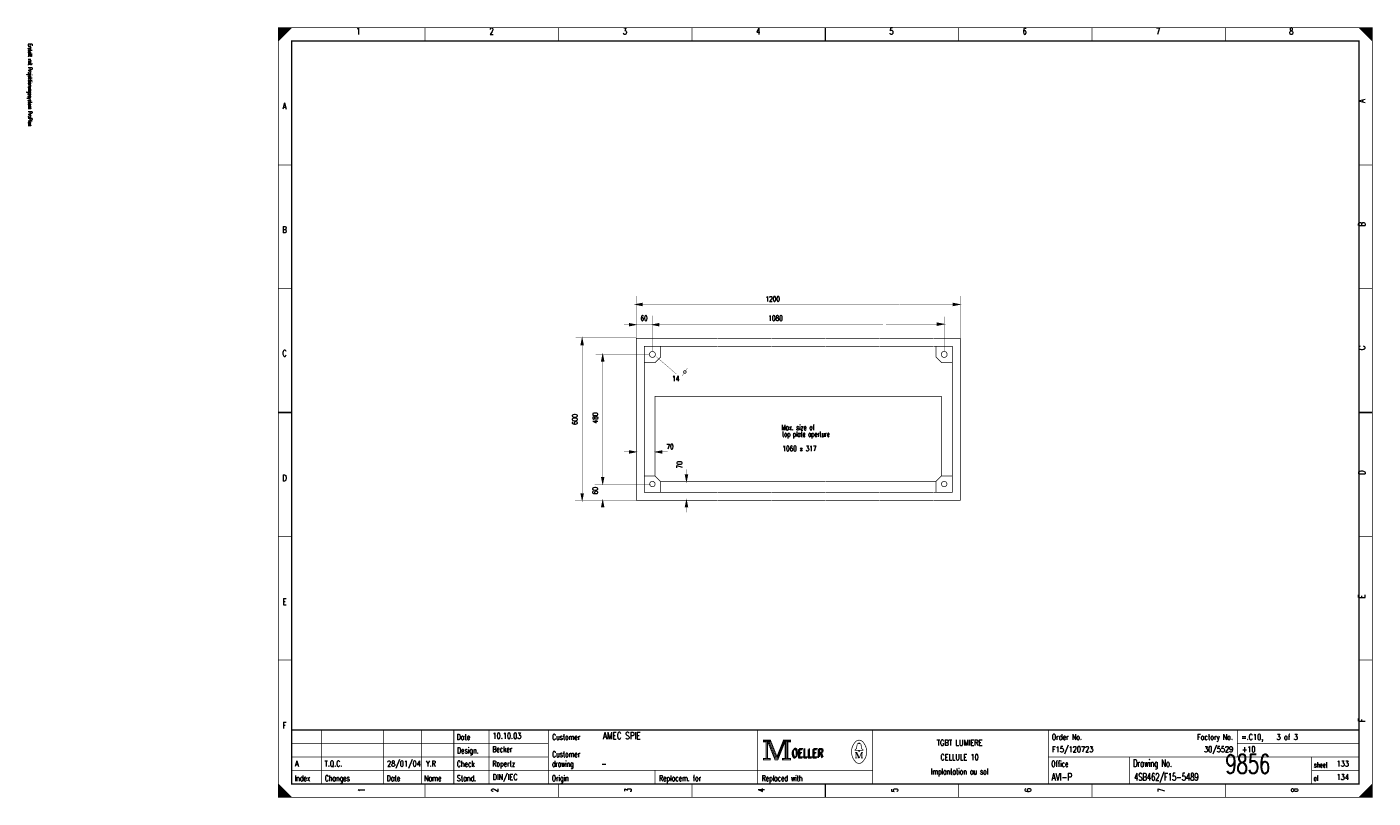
# Model space of a CAD drawing. Header units: centimetres. Extents: x 0 to 491, y -1040 to 69.
# Tile 87 of 181: x 141 to 191, y -520 to -491. Entities that reach past the tile are written whole.
import ezdxf
from ezdxf.enums import TextEntityAlignment as Align

# ---------------------------------------------------------------- set-up
doc = ezdxf.new("R2010")
doc.units = ezdxf.units.CM
doc.header["$MEASUREMENT"] = 0
doc.linetypes.add('GESTRICHELT', pattern=[3.75, 3, -0.75])
doc.layers.get('0').update_dxf_attribs({"color": 9, "linetype": 'CONTINUOUS'})
doc.layers.add('1', color=7, linetype='CONTINUOUS')
doc.styles.get("Standard").update_dxf_attribs({"font": 'romans.shx', "bigfont": 'TXT.shx'})

msp = doc.modelspace()

# ---------------------------------------------------------------- linework, layer by layer
at = {"color": 0, "const_width": 0.025, "flags": 128}
for points in [[(150, -505.75), (150, -491.5), (190.5, -491.5), (190.5, -520), (150, -520), (150, -505.75)], [(150, -491.5), (150.5, -491.5), (150, -492), (150, -491.5)], [(150.025, -491.5), (150.025, -491.975), (150.05, -491.95), (150.05, -491.5), (150.075, -491.5), (150.075, -491.925), (150.1, -491.9), (150.1, -491.5), (150.125, -491.5), (150.125, -491.875), (150.15, -491.85), (150.15, -491.5), (150.175, -491.5), (150.175, -491.825), (150.2, -491.8)], [(150.2, -491.8), (150.2, -491.5), (150.225, -491.5), (150.225, -491.775), (150.25, -491.75), (150.25, -491.5), (150.275, -491.5), (150.275, -491.725), (150.3, -491.7), (150.3, -491.5), (150.325, -491.5), (150.325, -491.675), (150.35, -491.65), (150.35, -491.5), (150.375, -491.5)], [(150.375, -491.5), (150.375, -491.625), (150.4, -491.6), (150.4, -491.5), (150.425, -491.5), (150.425, -491.575), (150.45, -491.55), (150.45, -491.5), (150.475, -491.5), (150.475, -491.525)], [(190, -491.5), (190.5, -492), (190.475, -491.975), (190.475, -491.5), (190.45, -491.5), (190.45, -491.95), (190.425, -491.925), (190.425, -491.5), (190.4, -491.5), (190.4, -491.9), (190.375, -491.875), (190.375, -491.5), (190.35, -491.5), (190.35, -491.85), (190.325, -491.825)], [(190.15, -491.65), (190.15, -491.5), (190.125, -491.5), (190.125, -491.625), (190.1, -491.6), (190.1, -491.5), (190.075, -491.5), (190.075, -491.575), (190.05, -491.55), (190.05, -491.5), (190.025, -491.5), (190.025, -491.525)], [(190.325, -491.825), (190.325, -491.5), (190.3, -491.5), (190.3, -491.8), (190.275, -491.775), (190.275, -491.5), (190.25, -491.5), (190.25, -491.75), (190.225, -491.725), (190.225, -491.5), (190.2, -491.5), (190.2, -491.7), (190.175, -491.675), (190.175, -491.5), (190.15, -491.5)], [(167.95, -517.88), (167.95, -517.95), (168.05, -517.95), (168.05, -518.55), (167.95, -518.55), (167.95, -518.62), (168.22, -518.62), (168.22, -518.55), (168.12, -518.55), (168.12, -517.95), (168.22, -517.95), (168.22, -517.88), (167.95, -517.88)], [(168.07, -517.93), (168.07, -518.57), (168.1, -518.57), (168.1, -517.93)], [(168.12, -517.95), (168.39, -518.62), (168.49, -518.62), (168.76, -517.95)], [(168.18, -517.95), (168.42, -518.54), (168.46, -518.54)], [(168.22, -517.88), (168.46, -518.48), (168.7, -517.88)], [(168.22, -517.95), (168.44, -518.51), (168.47, -518.51)], [(168.46, -518.58), (168.49, -518.58), (168.74, -517.95)], [(168.46, -518.54), (168.48, -518.54), (168.72, -517.95)], [(168.76, -517.95), (168.76, -518.55), (168.66, -518.55), (168.66, -518.62), (168.71, -518.62)], [(168.7, -517.88), (168.7, -517.95), (168.8, -517.95), (168.8, -518.55), (168.7, -518.55), (168.7, -518.62), (168.97, -518.62), (168.97, -518.55), (168.87, -518.55), (168.87, -517.95), (168.97, -517.95), (168.97, -517.88), (168.7, -517.88)], [(168.78, -517.93), (168.78, -518.57), (168.83, -518.57), (168.83, -517.93), (168.85, -517.93), (168.85, -518.57)], [(171.48, -518.26), (171.35, -518.26), (171.35, -518.24), (171.4, -518.2), (171.43, -518.04)], [(171.48, -518.01), (171.48, -517.98), (171.52, -517.98), (171.52, -518.01)], [(171.52, -518.26), (171.65, -518.26), (171.65, -518.24), (171.6, -518.2), (171.57, -518.04)], [(171.39, -518.33), (171.39, -518.54), (171.35, -518.54)], [(171.39, -518.33), (171.48, -518.54), (171.51, -518.54)], [(150, -519.5), (150, -520), (150.5, -520), (150, -519.5), (150.025, -519.525), (150.025, -520), (150.05, -520), (150.05, -519.55), (150.075, -519.575), (150.075, -520), (150.1, -520), (150.1, -519.6), (150.125, -519.625), (150.125, -520), (150.15, -520)], [(150.15, -520), (150.15, -519.65), (150.175, -519.675), (150.175, -520), (150.2, -520), (150.2, -519.7), (150.225, -519.725), (150.225, -520), (150.25, -520), (150.25, -519.75), (150.275, -519.775), (150.275, -520), (150.3, -520), (150.3, -519.8), (150.325, -519.825)], [(190.3, -520), (190.3, -519.7), (190.275, -519.725), (190.275, -520), (190.25, -520), (190.25, -519.75), (190.225, -519.775), (190.225, -520), (190.2, -520), (190.2, -519.8), (190.175, -519.825), (190.175, -520), (190.15, -520), (190.15, -519.85), (190.125, -519.875)], [(190.475, -519.525), (190.475, -520), (190.45, -520), (190.45, -519.55), (190.425, -519.575), (190.425, -520), (190.4, -520), (190.4, -519.6), (190.375, -519.625), (190.375, -520), (190.35, -520), (190.35, -519.65), (190.325, -519.675), (190.325, -520), (190.3, -520)], [(150.325, -519.825), (150.325, -520), (150.35, -520), (150.35, -519.85), (150.375, -519.875), (150.375, -520), (150.4, -520), (150.4, -519.9), (150.425, -519.925), (150.425, -520), (150.45, -520), (150.45, -519.95), (150.475, -519.975)], [(190.125, -519.875), (190.125, -520), (190.1, -520), (190.1, -519.9), (190.075, -519.925), (190.075, -520), (190.05, -520), (190.05, -519.95), (190.025, -519.975), (190.025, -520)]]:
    msp.add_lwpolyline(points, dxfattribs=at)
at = {"color": 0, "flags": 128}
for points, const_width in [([(150, -491.5), (190.5, -491.5), (190.5, -520), (150, -520)], 0.025), ([(150.5, -492), (190, -492), (190, -519.5), (150.5, -519.5)], 0.05), ([(150.5, -492), (190, -492), (190, -519.5), (150.5, -519.5)], 0.025), ([(167.97, -517.9), (168.2, -517.9), (168.2, -517.93), (167.97, -517.93)], 0.025), ([(168.72, -517.9), (168.95, -517.9), (168.95, -517.93), (168.72, -517.93)], 0.025), ([(167.97, -518.57), (168.2, -518.57), (168.2, -518.6), (167.97, -518.6)], 0.025), ([(168.68, -518.57), (168.95, -518.57), (168.95, -518.6), (168.68, -518.6)], 0.025), ([(171.48, -518.26), (171.52, -518.26), (171.52, -518.29), (171.48, -518.29)], 0.025)]:
    msp.add_lwpolyline(points, close=True, dxfattribs=dict(at, const_width=const_width))
at = {"color": 0}
for points, const_width in [([(155.438, -491.5), (155.438, -492)], 0.025), ([(160.375, -491.5), (160.375, -492)], 0.025), ([(165.312, -491.5), (165.312, -492)], 0.025), ([(170.25, -492), (170.25, -491.5)], 0.05), ([(170.25, -491.5), (170.25, -492)], 0.025), ([(175.188, -491.5), (175.188, -492)], 0.025), ([(180.125, -491.5), (180.125, -492)], 0.025), ([(185.062, -491.5), (185.062, -492)], 0.025), ([(150, -496.583), (150.5, -496.583)], 0.025), ([(190.5, -496.583), (190, -496.583)], 0.025), ([(150, -501.167), (150.5, -501.167)], 0.025), ([(190.5, -501.167), (190, -501.167)], 0.025), ([(150.5, -505.75), (150, -505.75)], 0.05), ([(150, -505.75), (150.5, -505.75)], 0.025), ([(190, -505.75), (190.5, -505.75)], 0.05), ([(190.5, -505.75), (190, -505.75)], 0.025), ([(150, -510.333), (150.5, -510.333)], 0.025), ([(190.5, -510.333), (190, -510.333)], 0.025), ([(150, -514.917), (150.5, -514.917)], 0.025), ([(190.5, -514.917), (190, -514.917)], 0.025), ([(190, -517.5), (150.5, -517.5)], 0.05), ([(151.6, -519.5), (151.6, -517.5)], 0.025), ([(153.9, -519.5), (153.9, -517.5)], 0.025), ([(155.3, -519.5), (155.3, -517.5)], 0.025), ([(156.5, -517.5), (156.5, -519.5)], 0.025), ([(157.8, -517.5), (157.8, -519.5)], 0.025), ([(160, -517.5), (160, -519.5)], 0.025), ([(167.75, -517.5), (167.75, -519.5)], 0.025), ([(172, -517.5), (172, -519.5)], 0.025), ([(178.5, -517.5), (178.5, -519.5)], 0.025), ([(185.5, -517.5), (185.5, -518.5)], 0.025), ([(150.5, -518), (160, -518)], 0.025), ([(168.15, -517.95), (168.4, -518.58)], 0.025), ([(168.47, -518.51), (168.7, -517.94)], 0.025), ([(171.46, -518.01), (171.55, -518.01)], 0.025), ([(185.5, -518), (190, -518)], 0.025), ([(150.5, -518.5), (160, -518.5)], 0.025), ([(168.4, -518.58), (168.46, -518.58)], 0.025), ([(171.35, -518.33), (171.42, -518.33)], 0.025), ([(171.39, -518.54), (171.43, -518.54)], 0.025), ([(171.42, -518.33), (171.51, -518.54)], 0.025), ([(171.51, -518.54), (171.59, -518.33)], 0.025), ([(171.65, -518.54), (171.57, -518.54)], 0.025), ([(171.59, -518.54), (171.59, -518.33)], 0.025), ([(171.59, -518.33), (171.65, -518.33)], 0.025), ([(171.61, -518.33), (171.61, -518.54)], 0.025), ([(178.5, -518.5), (190, -518.5)], 0.025), ([(181.5, -518.5), (181.5, -519.5)], 0.025), ([(188.25, -518.5), (188.25, -519.5)], 0.025), ([(150.5, -519), (172, -519)], 0.025), ([(163.95, -519), (163.95, -519.5)], 0.025), ([(188.25, -519), (190, -519)], 0.025), ([(155.438, -520), (155.438, -519.5)], 0.025), ([(160.375, -520), (160.375, -519.5)], 0.025), ([(165.312, -520), (165.312, -519.5)], 0.025), ([(170.25, -519.5), (170.25, -520)], 0.05), ([(170.25, -520), (170.25, -519.5)], 0.025), ([(175.188, -520), (175.188, -519.5)], 0.025), ([(180.125, -520), (180.125, -519.5)], 0.025), ([(185.062, -520), (185.062, -519.5)], 0.025), ([(190.5, -519.5), (190, -520)], 0.025), ([(150.475, -520), (150.475, -519.975)], 0.025)]:
    msp.add_lwpolyline(points, dxfattribs=dict(at, const_width=const_width))
at = {"color": 0, "const_width": 0.025, "flags": 128}
for points in [[(171.35, -517.961, 0.373815), (171.349, -518.657, 0.373815)], [(171.649, -517.96, 0.530775), (171.351, -517.959, 0.530775)], [(171.46, -518.01, 0.414214), (171.43, -518.04, 0.414214)], [(171.57, -518.04, 0.414214), (171.54, -518.01, 0.414214)], [(171.65, -518.66, 0.378582), (171.646, -517.956, 0.378582)], [(171.35, -518.66, 0.532213), (171.649, -518.661, 0.532213)]]:
    msp.add_lwpolyline(points, format="xyb", dxfattribs=at)
at = {"layer": '1', "color": 0, "const_width": 0.025, "flags": 128}
for points in [[(163.23, -501.75), (163.48, -501.7), (163.48, -501.8), (163.23, -501.75)], [(175.23, -501.75), (174.98, -501.7), (174.98, -501.8), (175.23, -501.75)], [(163.24, -502.5), (162.99, -502.45), (162.99, -502.55), (163.24, -502.5)], [(163.85, -502.5), (164.1, -502.45), (164.1, -502.55), (163.85, -502.5)], [(174.64, -502.48), (174.39, -502.43), (174.39, -502.53), (174.64, -502.48)], [(161.25, -503), (161.2, -503.25), (161.3, -503.25), (161.25, -503)], [(163.25, -503.99), (163.25, -503), (164.25, -503)], [(174.26, -503), (175.25, -503), (175.25, -503.99)], [(162.01, -503.6), (161.96, -503.85), (162.06, -503.85), (162.01, -503.6)], [(164.25, -503.3), (163.55, -503.3), (163.55, -503.99)], [(164.15, -503.3), (164.15, -503.7), (163.95, -503.9), (163.55, -503.9)], [(174.95, -503.99), (174.95, -503.3), (174.26, -503.3)], [(174.35, -503.3), (174.35, -503.7), (174.55, -503.9), (174.95, -503.9)], [(163.25, -507.21), (163, -507.16), (163, -507.26), (163.25, -507.21)], [(163.96, -507.21), (164.21, -507.16), (164.21, -507.26), (163.96, -507.21)], [(162.01, -508.4), (161.96, -508.15), (162.06, -508.15), (162.01, -508.4)], [(163.25, -508), (163.25, -509), (164.25, -509)], [(163.55, -508), (163.55, -508.7), (164.25, -508.7)], [(164.15, -508.7), (164.15, -508.3), (163.95, -508.1), (163.55, -508.1)], [(165.11, -508.3), (165.06, -508.05), (165.16, -508.05), (165.11, -508.3)], [(174.26, -508.7), (174.95, -508.7), (174.95, -508)], [(174.26, -509), (175.25, -509), (175.25, -508)], [(174.95, -508.1), (174.55, -508.1), (174.35, -508.3), (174.35, -508.7)], [(161.25, -509), (161.2, -508.75), (161.3, -508.75), (161.25, -509)], [(162.01, -509), (161.96, -509.25), (162.06, -509.25), (162.01, -509)], [(165.11, -509), (165.06, -509.25), (165.16, -509.25), (165.11, -509)]]:
    msp.add_lwpolyline(points, dxfattribs=at)
at = {"layer": '1', "color": 0}
for points, const_width in [([(163.48, -501.78), (163.23, -501.75)], 0.025), ([(163.24, -501.75), (163.48, -501.72)], 0.025), ([(163.24, -501.75), (163.48, -501.74)], 0.025), ([(163.25, -501.44), (163.25, -503)], 0.01), ([(163.26, -501.75), (163.48, -501.76)], 0.025), ([(163.48, -501.75), (166.24, -501.75)], 0.01), ([(166.24, -501.75), (168.25, -501.75)], 0.01), ([(168.24, -501.75), (170.24, -501.75)], 0.01), ([(170.24, -501.75), (172.98, -501.75)], 0.01), ([(172.99, -501.75), (174.99, -501.75)], 0.01), ([(174.98, -501.72), (175.23, -501.75)], 0.025), ([(174.98, -501.74), (175.21, -501.75)], 0.025), ([(174.98, -501.76), (175.23, -501.75)], 0.025), ([(175.23, -501.75), (174.98, -501.78)], 0.025), ([(175.25, -501.44), (175.25, -503)], 0.01), ([(163.85, -502.17), (163.85, -503.47)], 0.01), ([(174.66, -502.2), (174.66, -503.5)], 0.01), ([(162.8, -502.5), (163.85, -502.5)], 0.01), ([(162.99, -502.47), (163.24, -502.5)], 0.025), ([(162.99, -502.49), (163.22, -502.5)], 0.025), ([(163.24, -502.5), (162.99, -502.53)], 0.025), ([(162.99, -502.51), (163.24, -502.5)], 0.025), ([(164.1, -502.53), (163.85, -502.5)], 0.025), ([(163.86, -502.5), (164.1, -502.47)], 0.025), ([(163.86, -502.5), (164.1, -502.49)], 0.025), ([(163.88, -502.5), (164.1, -502.51)], 0.025), ([(166.24, -502.49), (164.09, -502.49)], 0.01), ([(166.24, -502.49), (168.25, -502.49)], 0.01), ([(168.25, -502.49), (170.25, -502.49)], 0.01), ([(170.25, -502.49), (172.38, -502.49)], 0.01), ([(172.5, -502.49), (174.5, -502.49)], 0.01), ([(174.39, -502.45), (174.64, -502.48)], 0.025), ([(174.39, -502.47), (174.62, -502.48)], 0.025), ([(174.64, -502.48), (174.39, -502.51)], 0.025), ([(174.39, -502.49), (174.64, -502.48)], 0.025), ([(161.01, -502.99), (163.25, -502.99)], 0.01), ([(161.25, -503.02), (161.21, -503.25)], 0.025), ([(161.25, -503.02), (161.23, -503.25)], 0.025), ([(161.25, -503.03), (161.28, -503.25)], 0.025), ([(161.25, -503.03), (161.26, -503.25)], 0.025), ([(164.26, -503), (166.25, -503)], 0.025), ([(166.26, -503), (168.25, -503)], 0.025), ([(168.26, -503), (170.25, -503)], 0.025), ([(170.26, -503), (172.25, -503)], 0.025), ([(172.26, -503), (174.25, -503)], 0.025), ([(161.27, -508.73), (161.27, -503.26)], 0.01), ([(161.75, -503.59), (163.75, -503.59)], 0.01), ([(162.01, -503.62), (161.97, -503.85)], 0.025), ([(162.01, -503.62), (161.99, -503.85)], 0.025), ([(162.01, -503.63), (162.02, -503.85)], 0.025), ([(162.01, -503.63), (162.04, -503.85)], 0.025), ([(163.99, -503.68), (164.74, -504.33)], 0.01), ([(164.26, -503.3), (166.25, -503.3)], 0.025), ([(166.26, -503.3), (168.25, -503.3)], 0.025), ([(168.26, -503.3), (170.25, -503.3)], 0.025), ([(170.26, -503.3), (172.25, -503.3)], 0.025), ([(172.26, -503.3), (174.25, -503.3)], 0.025), ([(162, -508.18), (162, -503.85)], 0.01), ([(163.25, -505.95), (163.25, -503.95)], 0.025), ([(163.55, -506), (163.55, -503.95)], 0.025), ([(165.15, -504.1), (164.95, -504.4)], 0.01), ([(174.95, -505.95), (174.95, -503.95)], 0.025), ([(175.25, -505.95), (175.25, -503.95)], 0.025), ([(163.25, -508), (163.25, -505.94)], 0.025), ([(163.55, -508), (163.55, -506)], 0.025), ([(174.95, -508), (174.95, -505.95)], 0.025), ([(175.25, -508.01), (175.25, -505.94)], 0.025), ([(162.8, -507.21), (163, -507.21)], 0.01), ([(163, -507.18), (163.25, -507.21)], 0.025), ([(163, -507.2), (163.23, -507.21)], 0.025), ([(163, -507.22), (163.25, -507.21)], 0.025), ([(163.25, -507.21), (163, -507.24)], 0.025), ([(164.21, -507.24), (163.96, -507.21)], 0.025), ([(163.97, -507.21), (164.21, -507.18)], 0.025), ([(163.97, -507.21), (164.21, -507.2)], 0.025), ([(163.99, -507.21), (164.21, -507.22)], 0.025), ([(164.21, -507.21), (164.41, -507.21)], 0.01), ([(162.01, -508.39), (161.98, -508.15)], 0.025), ([(162.01, -508.39), (162, -508.15)], 0.025), ([(162.01, -508.4), (162.02, -508.15)], 0.025), ([(162.01, -508.4), (162.04, -508.15)], 0.025), ([(165.11, -508.29), (165.08, -508.05)], 0.025), ([(165.11, -508.29), (165.1, -508.05)], 0.025), ([(165.11, -508.3), (165.12, -508.05)], 0.025), ([(165.11, -508.3), (165.14, -508.05)], 0.025), ([(165.11, -508.05), (165.11, -507.85)], 0.01), ([(161.71, -508.4), (163.78, -508.4)], 0.01), ([(162.01, -508.4), (162.01, -508.99)], 0.01), ([(164.26, -508.7), (166.25, -508.7)], 0.025), ([(166.26, -508.7), (168.25, -508.7)], 0.025), ([(168.26, -508.7), (170.25, -508.7)], 0.025), ([(170.26, -508.7), (172.25, -508.7)], 0.025), ([(172.26, -508.7), (174.25, -508.7)], 0.025), ([(160.98, -509), (163.25, -509)], 0.01), ([(161.25, -508.99), (161.22, -508.75)], 0.025), ([(161.25, -508.99), (161.24, -508.75)], 0.025), ([(161.25, -509), (161.26, -508.75)], 0.025), ([(161.25, -509), (161.28, -508.75)], 0.025), ([(162.01, -509.02), (161.97, -509.25)], 0.025), ([(162.01, -509.02), (161.99, -509.25)], 0.025), ([(162.01, -509.03), (162.02, -509.25)], 0.025), ([(162.01, -509.03), (162.04, -509.25)], 0.025), ([(162.01, -508.99), (162.01, -509.45)], 0.01), ([(164.26, -509), (166.25, -509)], 0.025), ([(165.11, -509.02), (165.07, -509.25)], 0.025), ([(165.11, -509.02), (165.09, -509.25)], 0.025), ([(165.11, -509.03), (165.14, -509.25)], 0.025), ([(165.11, -509.03), (165.12, -509.25)], 0.025), ([(165.11, -508.99), (165.11, -509.45)], 0.01), ([(166.26, -509), (168.25, -509)], 0.025), ([(168.26, -509), (170.25, -509)], 0.025), ([(170.26, -509), (172.25, -509)], 0.025), ([(172.26, -509), (174.25, -509)], 0.025)]:
    msp.add_lwpolyline(points, dxfattribs=dict(at, const_width=const_width))
at = {"layer": '1', "color": 0, "const_width": 0.025, "flags": 128}
for points in [[(163.96, -503.6, 1), (163.74, -503.6, 1)], [(174.76, -503.6, 1), (174.54, -503.6, 1)], [(165.1, -504.25, 1), (165, -504.25, 1)], [(163.95, -508.4, 1), (163.75, -508.4, 1)], [(174.75, -508.4, 1), (174.55, -508.4, 1)]]:
    msp.add_lwpolyline(points, format="xyb", close=True, dxfattribs=at)
at = {"layer": '1', "color": 0, "linetype": 'GESTRICHELT', "const_width": 0.025, "flags": 128}
msp.add_lwpolyline([(163.95, -508.1), (163.95, -505.15), (174.55, -505.15), (174.55, -508.1)], dxfattribs=at)
at = {"layer": '1', "color": 0, "linetype": 'GESTRICHELT', "const_width": 0.025}
for points in [[(166.26, -508.3), (164.17, -508.3)], [(168.28, -508.3), (166.26, -508.3)], [(170.26, -508.3), (168.28, -508.3)], [(172.26, -508.3), (170.28, -508.3)], [(174.35, -508.3), (172.26, -508.3)]]:
    msp.add_lwpolyline(points, dxfattribs=at)

# ---------------------------------------------------------------- texts
at = {"color": 0}
for s, height, width, p in [('1', 0.238, 0.672, (152.965, -491.514)), ('2', 0.238, 0.672, (157.899, -491.514)), ('3', 0.238, 0.672, (162.832, -491.514)), ('4', 0.238, 0.672, (167.766, -491.514)), ('5', 0.238, 0.672, (172.699, -491.514)), ('6', 0.238, 0.672, (177.632, -491.514)), ('7', 0.238, 0.672, (182.566, -491.514)), ('8', 0.238, 0.672, (187.499, -491.514)), ('A', 0.238, 0.76, (150.233, -494.283)), ('B', 0.238, 0.76, (150.233, -498.861)), ('C', 0.238, 0.76, (150.233, -503.439)), ('D', 0.238, 0.76, (150.233, -508.053)), ('E', 0.238, 0.76, (150.233, -512.632)), ('F', 0.238, 0.76, (150.233, -517.21)), ('TGBT LUMIERE', 0.21431, 0.754667, (175.219, -517.87)), ('CELLULE 10', 0.2143, 0.736, (175.219, -518.403)), ('Implantation au sol', 0.21431, 0.618526, (175.219, -518.935))]:
    msp.add_text(s, height=height, dxfattribs=dict(at, width=width)).set_placement(p, align=Align.TOP_CENTER)
at = {"color": 0, "width": 0.622634}
msp.add_text('Erstellt mit Projektierungssystem ProPlan', height=0.14288, rotation=270, dxfattribs=at).set_placement((140.702, -492.094), align=Align.BOTTOM_LEFT)
at = {"color": 0, "width": 0.76}
for s, p in [('A', (189.991, -494.283)), ('B', (189.991, -498.861)), ('C', (189.992, -503.439)), ('D', (189.992, -508.053)), ('E', (189.991, -512.632)), ('F', (189.991, -517.21))]:
    msp.add_text(s, height=0.238, rotation=90, dxfattribs=at).set_placement(p, align=Align.TOP_LEFT)
at = {"color": 0}
for s, height, width, p in [('Date', 0.2143, 0.64, (156.605, -517.658)), ('Customer', 0.2143, 0.62, (160.14, -517.658)), ('Order No.', 0.2143, 0.656889, (178.633, -517.658)), ('=.C10,    3 of 3', 0.21431, 0.682, (185.643, -517.658)), ('Design.', 0.2143, 0.636571, (156.619, -518.154)), ('OELLER', 0.3096, 0.76, (169.032, -518.19)), ('Check', 0.2143, 0.632, (156.612, -518.651)), ('drawing', 0.2143, 0.6, (160.133, -518.651)), ('Customer', 0.2143, 0.62, (160.14, -518.296)), ('OELLER', 0.3096, 0.76, (168.996, -518.225)), ('OELLER', 0.3096, 0.76, (168.996, -518.225)), ('Office', 0.2143, 0.626667, (178.615, -518.651)), ('Drawing No.', 0.26194, 0.646545, (181.643, -518.602)), ('sheet', 0.1905, 0.6, (188.338, -518.701)), ('Index', 0.2143, 0.632, (150.609, -519.184)), ('Changes', 0.2143, 0.622857, (151.726, -519.184)), ('Date', 0.2143, 0.64, (154.015, -519.184)), ('Name', 0.2143, 0.64, (155.404, -519.184)), ('Stand.', 0.2143, 0.642667, (156.612, -519.184)), ('Origin', 0.2143, 0.626667, (160.127, -519.184)), ('Replacem. for', 0.21431, 0.627077, (164.097, -519.184)), ('Replaced with', 0.21431, 0.619692, (167.895, -519.184)), ('of', 0.1905, 0.6, (188.323, -519.198))]:
    msp.add_text(s, height=height, dxfattribs=dict(at, width=width)).set_placement(p, align=Align.TOP_LEFT)
for s, height, width, p in [('10.10.03', 0.2143, 0.678, (157.934, -517.892)), ('AMEC SPIE', 0.2619, 0.752889, (162.016, -517.923)), ('Becker', 0.2143, 0.626667, (157.927, -518.389)), ('F15/120723', 0.2143, 0.6832, (178.639, -518.389)), ('+10', 0.2143, 0.68, (185.67, -518.389)), ('A', 0.214, 0.76, (150.621, -518.921)), ('T.Q.C.', 0.2143, 0.728, (151.716, -518.921)), ('28/01/04', 0.2143, 0.678, (154.029, -518.921)), ('Y.R', 0.2143, 0.738667, (155.467, -518.921)), ('Ropertz', 0.2143, 0.622857, (157.932, -518.921)), ('9856', 0.7, 0.6928, (185.058, -519.322)), ('133', 0.2143, 0.672, (189.177, -518.921)), ('DIN/IEC', 0.2143, 0.750857, (157.935, -519.418)), ('-', 0.214, 0.696, (161.965, -518.921)), ('AVI-P', 0.2619, 0.7472, (178.624, -519.449)), ('4SB462/F15-5489', 0.26194, 0.6928, (181.679, -519.449)), ('134', 0.2143, 0.672, (189.177, -519.418))]:
    msp.add_text(s, height=height, dxfattribs=dict(at, width=width)).set_placement(p, align=Align.BOTTOM_LEFT)
at = {"color": 0, "width": 0.646545}
msp.add_text('Factory No.', height=0.21431, dxfattribs=at).set_placement((185.335, -517.658), align=Align.TOP_RIGHT)
at = {"color": 0, "width": 0.675429}
msp.add_text('30/5529', height=0.2143, dxfattribs=at).set_placement((185.346, -518.389), align=Align.BOTTOM_RIGHT)
at = {"color": 0, "width": 0.672}
for s, p in [('1', (152.965, -519.73)), ('2', (157.899, -519.73)), ('3', (162.832, -519.73)), ('4', (167.766, -519.73)), ('5', (172.699, -519.73)), ('6', (177.632, -519.73)), ('7', (182.566, -519.73)), ('8', (187.499, -519.73))]:
    msp.add_text(s, height=0.238, rotation=90, dxfattribs=at).set_placement(p, align=Align.TOP_CENTER)
at = {"layer": '1', "color": 0}
for s, width, p in [('1200', 0.672, (168.034, -501.452)), ('1080', 0.672, (168.14, -502.162)), ('14', 0.672, (164.581, -504.398)), ('Max. size of', 0.637333, (168.628, -506.208)), ('top plate aperture', 0.610667, (168.651, -506.456)), ('70', 0.672, (164.368, -506.918)), ('1060 x 317', 0.6696, (168.661, -506.989))]:
    msp.add_text(s, height=0.1905, dxfattribs=dict(at, width=width)).set_placement(p, align=Align.TOP_LEFT)
at = {"layer": '1', "color": 0, "width": 0.672}
msp.add_text('60', height=0.1905, dxfattribs=at).set_placement((163.542, -502.162), align=Align.TOP_CENTER)
msp.add_text('600', height=0.1905, rotation=90, dxfattribs=at).set_placement((161.129, -506.006), align=Align.BOTTOM_CENTER)
for s, p in [('480', (161.889, -506.153)), ('70', (165.007, -507.821)), ('60', (161.884, -508.779))]:
    msp.add_text(s, height=0.1905, rotation=90, dxfattribs=at).set_placement(p, align=Align.BOTTOM_LEFT)

doc.saveas('drawing.dxf')
